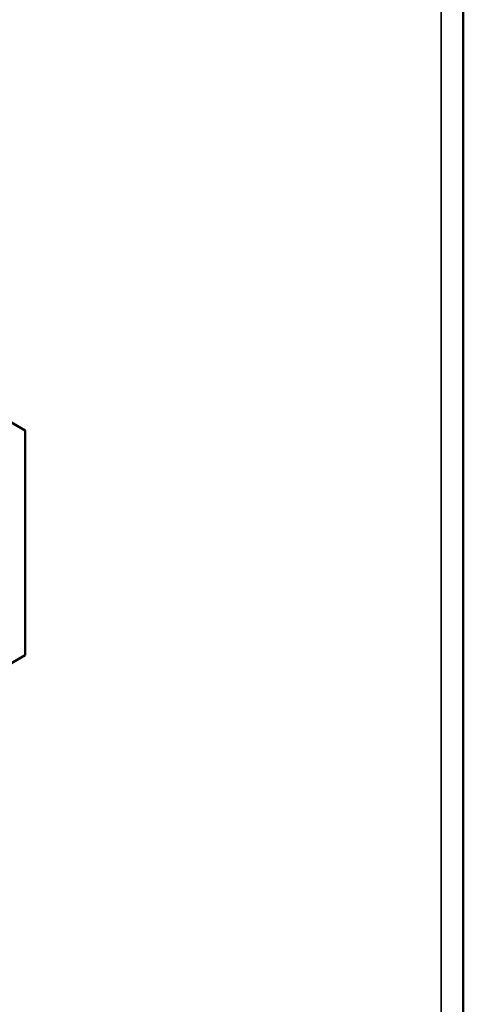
# Model space of a CAD drawing. Header units: inches. Extents: x 0 to 136, y 2 to 86.
# Tile 83 of 160: x 81.35 to 83.63, y 37.96 to 43.02. Entities that reach past the tile are written whole.
import ezdxf

# ---------------------------------------------------------------- set-up
doc = ezdxf.new("R2010")
doc.units = ezdxf.units.IN
doc.header["$LTSCALE"] = 4
doc.header["$MEASUREMENT"] = 0
doc.layers.add('Visible (ANSI)', color=7, linetype='Continuous', lineweight=50)
doc.layers.add('Visible Narrow (ANSI)', color=7, linetype='Continuous', lineweight=35)

msp = doc.modelspace()

# ---------------------------------------------------------------- linework, layer by layer
at = {"layer": 'Visible (ANSI)'}
for p, q in [((83.6286, 68.8637), (83.6286, 20.8637)), ((81.3786, 40.9085), (80.8024, 41.2411)), ((81.3786, 39.7538), (81.3786, 40.9085)), ((80.8786, 39.4651), (81.3786, 39.7538))]:
    msp.add_line(p, q, dxfattribs=at)
at = {"layer": 'Visible Narrow (ANSI)'}
msp.add_line((83.5152, 20.8637), (83.5152, 68.8637), dxfattribs=at)

doc.saveas('drawing.dxf')
